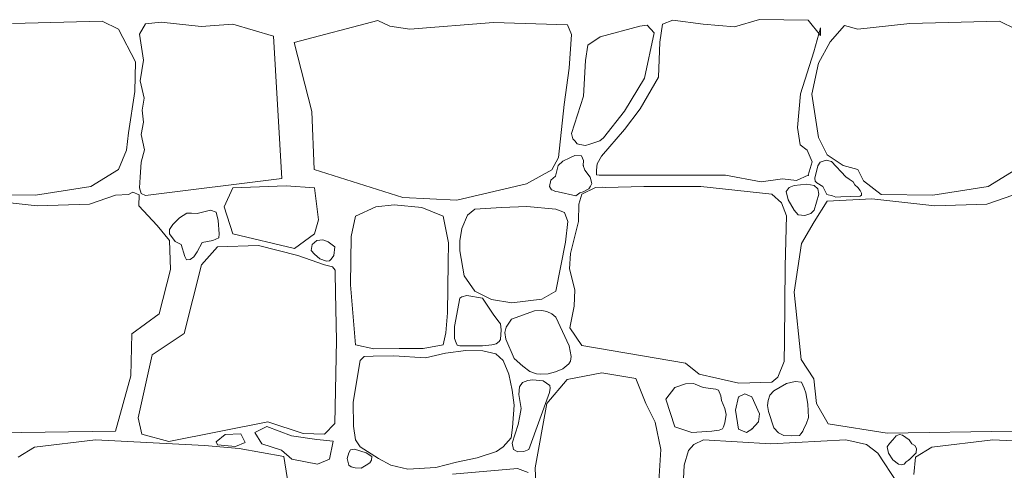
# Model space of a CAD drawing. Header units: millimetres. Extents: x 16408 to 141596, y -21057 to 26364.
# Tile 20 of 144: x 24025 to 25012, y -4909 to -4457. Entities that reach past the tile are written whole.
import ezdxf

# ---------------------------------------------------------------- set-up
doc = ezdxf.new("R2010")
doc.units = ezdxf.units.MM
doc.header["$MEASUREMENT"] = 0
doc.linetypes.add('Wipeout_Contour', pattern=[1000, 0, -1000])
doc.layers.add('_elementy3d', color=7, linetype='Continuous')
doc.layers.add('_elementy3d_Nr_pióra__102', color=7, linetype='Continuous', lineweight=5, true_color=0xcccccc)

# ---------------------------------------------------------------- blocks, each defined once
blk = doc.blocks.new('*X2')
at = {"layer": '_elementy3d_Nr_pióra__102', "color": 254, "linetype": 'Continuous', "lineweight": 5, "true_color": 0xcccccc}
for p, q in [((24107.32, -4458.96), (24017.66, -4461.19)), ((24123.92, -4466.89), (24107.32, -4458.96)), ((24150.91, -4461.44), (24144.9, -4471.92)), ((24166.51, -4459.89), (24150.91, -4461.44)), ((24206.89, -4464.16), (24166.51, -4459.89)), ((24238.59, -4461.69), (24206.89, -4464.16)), ((24279.15, -4473.82), (24238.59, -4461.69)), ((24300, -4480.1), (24383.91, -4458.22)), ((24383.91, -4458.22), (24396.05, -4463.92)), ((24416.07, -4466.89), (24500.03, -4460.2)), ((24500.03, -4460.2), (24574.09, -4462.43)), ((24574.09, -4462.43), (24578.05, -4472.34)), ((24654.13, -4462.93), (24646.7, -4463.92)), ((24661.17, -4470.35), (24654.13, -4462.93)), ((24669.49, -4461.69), (24666.76, -4479.77)), ((24679.89, -4457.72), (24669.49, -4461.69)), ((24710.11, -4461.69), (24679.89, -4457.72)), ((24741.81, -4464.66), (24710.11, -4461.69)), ((24766.58, -4456.98), (24741.81, -4464.66)), ((24815.62, -4457.72), (24766.58, -4456.98)), ((24827.75, -4473.33), (24815.62, -4457.72)), ((24852.03, -4463.17), (24837.66, -4479.52)), ((24865.4, -4466.89), (24852.03, -4463.17)), ((24917.66, -4461.19), (24865.4, -4466.89)), ((25007.32, -4458.96), (24917.66, -4461.19)), ((25023.92, -4466.89), (25007.32, -4458.96)), ((24141.01, -4499.58), (24123.92, -4466.89)), ((24144.9, -4471.92), (24148.91, -4497.96)), ((24396.05, -4463.92), (24416.07, -4466.89)), ((24578.05, -4472.34), (24575.82, -4505.77)), ((24646.7, -4463.92), (24607.05, -4474.64)), ((24651.41, -4515.93), (24661.17, -4470.35)), ((24821.32, -4489.43), (24828, -4465.4)), ((24828, -4465.4), (24827.75, -4473.33)), ((24287.76, -4616.49), (24279.15, -4473.82)), ((24317.67, -4549.5), (24300, -4480.1)), ((24594.69, -4482.99), (24592.21, -4498.1)), ((24607.05, -4474.64), (24594.69, -4482.99)), ((24666.76, -4479.77), (24665.28, -4514.94)), ((24837.66, -4479.52), (24825.77, -4501.07)), ((24807.69, -4531.53), (24821.32, -4489.43)), ((24140.26, -4529.3), (24141.01, -4499.58)), ((24148.91, -4497.96), (24145.63, -4518.51)), ((24592.21, -4498.1), (24590.23, -4534.01)), ((24825.77, -4501.07), (24819.09, -4532.03)), ((24575.82, -4505.77), (24570.87, -4542.43)), ((24145.63, -4518.51), (24149.64, -4536.03)), ((24631.35, -4548.87), (24651.41, -4515.93)), ((24665.28, -4514.94), (24647.2, -4546.64)), ((24133.82, -4570.67), (24140.26, -4529.3)), ((24804.72, -4565.46), (24807.69, -4531.53)), ((24819.09, -4532.03), (24826.02, -4575.37)), ((24149.64, -4536.03), (24147.68, -4548.14)), ((24570.87, -4542.43), (24565.22, -4595.43)), ((24590.23, -4534.01), (24578.24, -4571.42)), ((24147.68, -4548.14), (24148.82, -4560.02)), ((24319.98, -4607.55), (24317.67, -4549.5)), ((24610.29, -4575.87), (24631.35, -4548.87)), ((24647.2, -4546.64), (24631.35, -4567.45)), ((24148.82, -4560.02), (24146.61, -4572.46)), ((24131.84, -4588), (24133.82, -4570.67)), ((24578.24, -4571.42), (24579.53, -4576.74)), ((24631.35, -4567.45), (24608.31, -4594.2)), ((24807.45, -4582.8), (24804.72, -4565.46)), ((24146.61, -4572.46), (24149.97, -4587.69)), ((24579.53, -4576.74), (24581.56, -4578.84)), ((24581.56, -4578.84), (24583.81, -4581.84)), ((24583.81, -4581.84), (24586.63, -4582.38)), ((24596.67, -4582.06), (24606.44, -4578.67)), ((24606.44, -4578.67), (24610.29, -4575.87)), ((24826.02, -4575.37), (24834.44, -4592.71)), ((24123.92, -4607.32), (24131.84, -4588)), ((24149.97, -4587.69), (24146.53, -4600.05)), ((24586.63, -4582.38), (24592.15, -4583.42)), ((24592.15, -4583.42), (24596.67, -4582.06)), ((24814.38, -4588.25), (24807.45, -4582.8)), ((24819.58, -4599.64), (24814.38, -4588.25)), ((24146.53, -4600.05), (24145.47, -4615.2)), ((24565.22, -4595.43), (24558.48, -4607.82)), ((24569.34, -4598.98), (24564.67, -4603.36)), ((24576.44, -4595.81), (24569.34, -4598.98)), ((24581.65, -4593.57), (24576.44, -4595.81)), ((24588.25, -4593.7), (24581.65, -4593.57)), ((24590.34, -4598.59), (24588.25, -4593.7)), ((24589.98, -4603.36), (24590.34, -4598.59)), ((24603.85, -4601.72), (24603.31, -4608.01)), ((24608.31, -4594.2), (24603.85, -4601.72)), ((24815.62, -4613.27), (24819.58, -4599.64)), ((24827.59, -4600.15), (24825.37, -4603.88)), ((24833.63, -4598.01), (24827.59, -4600.15)), ((24838.86, -4599.61), (24833.63, -4598.01)), ((24834.44, -4592.71), (24850.54, -4603.36)), ((24853.41, -4614.94), (24838.86, -4599.61)), ((24096.18, -4624.41), (24123.92, -4607.32)), ((24408.93, -4635.51), (24319.98, -4607.55)), ((24558.48, -4607.82), (24532.97, -4621.94)), ((24564.67, -4603.36), (24562.19, -4614.19)), ((24591.69, -4608.29), (24589.98, -4603.36)), ((24596.92, -4615.25), (24591.69, -4608.29)), ((24603.31, -4608.01), (24603.24, -4612.88)), ((24825.37, -4603.88), (24822.25, -4616.22)), ((24850.54, -4603.36), (24865.4, -4607.32)), ((24865.4, -4607.32), (24871.1, -4618.96)), ((24996.18, -4624.41), (25023.92, -4607.32)), ((24145.47, -4615.2), (24144.9, -4625.84)), ((24150.91, -4633.58), (24287.76, -4616.49)), ((24557.48, -4618.02), (24556.05, -4624.66)), ((24562.19, -4614.19), (24557.48, -4618.02)), ((24598.45, -4621.45), (24596.92, -4615.25)), ((24597.25, -4624.31), (24598.45, -4621.45)), ((24603.24, -4612.88), (24605.83, -4613.27)), ((24605.83, -4613.27), (24732.65, -4613.02)), ((24732.65, -4613.02), (24768.56, -4619.95)), ((24768.56, -4619.95), (24789.86, -4616.98)), ((24789.86, -4616.98), (24803.98, -4618.47)), ((24803.98, -4618.47), (24815.62, -4613.27)), ((24822.25, -4616.22), (24822.4, -4619.26)), ((24822.4, -4619.26), (24824.32, -4620.98)), ((24824.32, -4620.98), (24830.4, -4624.67)), ((24856.49, -4617.23), (24853.41, -4614.94)), ((24860.83, -4619.97), (24856.49, -4617.23)), ((24862.34, -4622.74), (24860.83, -4619.97)), ((24871.1, -4618.96), (24888.68, -4632.59)), ((24040.7, -4633.08), (24096.18, -4624.41)), ((24138.18, -4630.18), (24133.76, -4632.47)), ((24144.57, -4632.88), (24138.18, -4630.18)), ((24144.9, -4625.84), (24146.61, -4631.41)), ((24238.59, -4625.84), (24229.99, -4644.81)), ((24291.95, -4623.81), (24238.59, -4625.84)), ((24320.33, -4625.84), (24291.95, -4623.81)), ((24324.36, -4658.03), (24320.33, -4625.84)), ((24532.97, -4621.94), (24463.17, -4638.19)), ((24556.05, -4624.66), (24558.02, -4627.82)), ((24558.02, -4627.82), (24559.33, -4628.25)), ((24559.33, -4628.25), (24562, -4629.6)), ((24562, -4629.6), (24564.67, -4629.86)), ((24564.67, -4629.86), (24582.46, -4633.81)), ((24582.46, -4633.81), (24586.44, -4630.91)), ((24586.44, -4630.91), (24589.98, -4629.86)), ((24602.12, -4625.47), (24588.5, -4632.34)), ((24589.98, -4629.86), (24595.51, -4626.9)), ((24595.51, -4626.9), (24597.25, -4624.31)), ((24608.99, -4625.08), (24602.12, -4625.47)), ((24612.27, -4625.65), (24608.99, -4625.08)), ((24650.66, -4624.66), (24612.27, -4625.65)), ((24707.88, -4624.41), (24650.66, -4624.66)), ((24779.21, -4632.34), (24707.88, -4624.41)), ((24796.37, -4625.46), (24793.6, -4629.44)), ((24793.6, -4629.44), (24795.36, -4637.91)), ((24801.5, -4623.42), (24796.37, -4625.46)), ((24814.1, -4622.11), (24801.5, -4623.42)), ((24821.57, -4623.42), (24814.1, -4622.11)), ((24825.16, -4626.8), (24821.57, -4623.42)), ((24826.08, -4632.21), (24825.16, -4626.8)), ((24830.4, -4624.67), (24834.3, -4632.67)), ((24865.44, -4625.38), (24862.34, -4622.74)), ((24867.66, -4628.56), (24865.44, -4625.38)), ((24868.92, -4631.25), (24867.66, -4628.56)), ((24868.96, -4633.17), (24868.92, -4631.25)), ((24940.7, -4633.08), (24996.18, -4624.41)), ((24042.43, -4643.98), (23979.52, -4636.8)), ((23988.68, -4632.59), (24040.7, -4633.08)), ((24120.7, -4633.33), (24094.69, -4642.24)), ((24133.76, -4632.47), (24120.7, -4633.33)), ((24144.23, -4643.98), (24144.57, -4632.88)), ((24146.61, -4631.41), (24150.91, -4633.58)), ((24463.17, -4638.19), (24408.93, -4635.51)), ((24588.5, -4632.34), (24585.63, -4642.28)), ((24788.75, -4640.78), (24779.21, -4632.34)), ((24793.84, -4653.77), (24788.75, -4640.78)), ((24795.36, -4637.91), (24801.5, -4648.19)), ((24821.57, -4648.19), (24826.08, -4632.21)), ((24834.44, -4639.27), (24821.57, -4659.85)), ((24834.3, -4632.67), (24839.87, -4633.84)), ((24879.52, -4636.8), (24834.44, -4639.27)), ((24839.87, -4633.84), (24843.23, -4635.19)), ((24843.23, -4635.19), (24848.13, -4634.89)), ((24848.13, -4634.89), (24867.54, -4634.35)), ((24867.54, -4634.35), (24868.96, -4633.17)), ((24942.43, -4643.98), (24879.52, -4636.8)), ((24888.68, -4632.59), (24940.7, -4633.08)), ((25020.7, -4633.33), (24994.69, -4642.24)), ((24094.69, -4642.24), (24042.43, -4643.98)), ((24162.55, -4663.55), (24144.23, -4643.98)), ((24216.12, -4648.19), (24202.68, -4651.66)), ((24221.69, -4650.07), (24216.12, -4648.19)), ((24223.9, -4658.42), (24221.69, -4650.07)), ((24229.99, -4644.81), (24238.59, -4671.85)), ((24382, -4644.84), (24361.66, -4654.37)), ((24400.24, -4642.74), (24382, -4644.84)), ((24428.02, -4645.46), (24400.24, -4642.74)), ((24449.4, -4654.37), (24428.02, -4645.46)), ((24481.17, -4647.25), (24473.72, -4653.12)), ((24508.11, -4645.46), (24481.17, -4647.25)), ((24533.37, -4644.63), (24508.11, -4645.46)), ((24562.61, -4647.25), (24533.37, -4644.63)), ((24571.32, -4650.5), (24562.61, -4647.25)), ((24574.46, -4659.72), (24571.32, -4650.5)), ((24585.63, -4642.28), (24585.35, -4659.42)), ((24801.5, -4648.19), (24805.55, -4652.83)), ((24818.08, -4651.57), (24821.57, -4648.19)), ((24994.69, -4642.24), (24942.43, -4643.98)), ((24185.09, -4655.8), (24178.38, -4662.52)), ((24192.38, -4651.22), (24185.09, -4655.8)), ((24197.05, -4651.14), (24192.38, -4651.22)), ((24202.68, -4651.66), (24197.05, -4651.14)), ((24224.8, -4672.01), (24223.9, -4658.42)), ((24320.33, -4671.85), (24324.36, -4658.03)), ((24361.66, -4654.37), (24357.36, -4674.5)), ((24454.65, -4681.11), (24449.4, -4654.37)), ((24473.72, -4653.12), (24468.17, -4666.74)), ((24572.05, -4680.27), (24574.46, -4659.72)), ((24585.35, -4659.42), (24577.16, -4691.53)), ((24792.52, -4704.25), (24793.84, -4653.77)), ((24805.55, -4652.83), (24812.04, -4653.5)), ((24821.57, -4659.85), (24808.68, -4681.63)), ((24812.04, -4653.5), (24818.08, -4651.57)), ((24174.94, -4678.65), (24162.55, -4663.55)), ((24178.38, -4662.52), (24174.92, -4667.69)), ((24174.92, -4667.69), (24174.94, -4671.85)), ((24468.17, -4666.74), (24466.07, -4678.8)), ((24174.94, -4671.85), (24180.84, -4679.46)), ((24175.93, -4707.63), (24174.94, -4678.65)), ((24180.84, -4679.46), (24186.81, -4682.49)), ((24202.78, -4689.86), (24207.69, -4680.53)), ((24207.69, -4680.53), (24218.31, -4678.72)), ((24218.31, -4678.72), (24224.55, -4676.11)), ((24224.55, -4676.11), (24224.8, -4672.01)), ((24238.59, -4671.85), (24300.51, -4686.55)), ((24300.51, -4686.55), (24320.33, -4671.85)), ((24318.21, -4682.75), (24322.63, -4678.74)), ((24322.63, -4678.74), (24328.63, -4678.03)), ((24328.63, -4678.03), (24334.16, -4679.96)), ((24334.16, -4679.96), (24340.8, -4685.06)), ((24357.36, -4674.5), (24356.42, -4723.04)), ((24466.07, -4678.8), (24466.28, -4688.97)), ((24562.61, -4729.24), (24572.05, -4680.27)), ((24186.81, -4682.49), (24190.54, -4694.75)), ((24199.26, -4694.86), (24202.78, -4689.86)), ((24222.99, -4685.09), (24207.14, -4702.93)), ((24264.1, -4683.61), (24222.99, -4685.09)), ((24303.73, -4693.76), (24264.1, -4683.61)), ((24317.22, -4688.61), (24318.21, -4682.75)), ((24320.33, -4692.39), (24317.22, -4688.61)), ((24340.8, -4685.06), (24339.66, -4693.61)), ((24454.44, -4700.92), (24454.65, -4681.11)), ((24466.28, -4688.97), (24470.37, -4714.13)), ((24808.68, -4681.63), (24801.5, -4730.42)), ((24190.54, -4694.75), (24191.89, -4698.05)), ((24191.89, -4698.05), (24195.82, -4697.56)), ((24195.82, -4697.56), (24199.26, -4694.86)), ((24330.48, -4702.93), (24303.73, -4693.76)), ((24325.83, -4697.03), (24320.33, -4692.39)), ((24332.5, -4699.42), (24325.83, -4697.03)), ((24335.51, -4699.06), (24332.5, -4699.42)), ((24337.09, -4697.35), (24335.51, -4699.06)), ((24339.66, -4693.61), (24337.09, -4697.35)), ((24577.16, -4691.53), (24576.12, -4707.16)), ((24164.78, -4751.97), (24175.93, -4707.63)), ((24207.14, -4702.93), (24189.8, -4771.78)), ((24338.52, -4705.17), (24330.48, -4702.93)), ((24341.06, -4708.2), (24338.52, -4705.17)), ((24341.13, -4710.6), (24341.06, -4708.2)), ((24453.7, -4751.13), (24454.44, -4700.92)), ((24576.12, -4707.16), (24581.56, -4728.19)), ((24791.77, -4779.58), (24792.52, -4704.25)), ((24341.38, -4730.91), (24341.13, -4710.6)), ((24470.37, -4714.13), (24481.17, -4729.24)), ((24356.42, -4723.04), (24361.66, -4783.21)), ((24481.17, -4729.24), (24498.04, -4737.82)), ((24548.57, -4737.5), (24562.61, -4729.24)), ((24581.56, -4728.19), (24580.73, -4744.55)), ((24342.37, -4778.72), (24341.38, -4730.91)), ((24466.28, -4736.36), (24460.96, -4764.76)), ((24468.16, -4735.12), (24466.28, -4736.36)), ((24473.28, -4733.69), (24468.16, -4735.12)), ((24488.91, -4736.36), (24473.28, -4733.69)), ((24499.53, -4752.43), (24488.91, -4736.36)), ((24498.04, -4737.82), (24518.49, -4741.07)), ((24518.49, -4741.07), (24548.57, -4737.5)), ((24801.5, -4730.42), (24808.44, -4798.03)), ((24540.94, -4748.99), (24517.91, -4757.42)), ((24548.52, -4748.67), (24540.94, -4748.99)), ((24553.31, -4749.84), (24548.52, -4748.67)), ((24558.36, -4752.04), (24553.31, -4749.84)), ((24580.73, -4744.55), (24576.36, -4766.08)), ((24137.29, -4772.28), (24164.78, -4751.97)), ((24452.23, -4771.15), (24453.7, -4751.13)), ((24504.13, -4758.86), (24499.53, -4752.43)), ((24506.87, -4762.02), (24504.13, -4758.86)), ((24517.91, -4757.42), (24512.58, -4765.5)), ((24562.49, -4755.43), (24558.36, -4752.04)), ((24575.99, -4784.04), (24562.49, -4755.43)), ((24460.96, -4764.76), (24460.82, -4776.91)), ((24507.78, -4768.01), (24506.87, -4762.02)), ((24507, -4777.82), (24507.78, -4768.01)), ((24512.58, -4765.5), (24511.38, -4770.93)), ((24576.36, -4766.08), (24588.5, -4783.92)), ((24136.3, -4814.13), (24137.29, -4772.28)), ((24189.8, -4771.78), (24157.6, -4793.33)), ((24340.88, -4862.18), (24342.37, -4778.72)), ((24449.4, -4783.21), (24452.23, -4771.15)), ((24460.82, -4776.91), (24462.34, -4781.12)), ((24505.78, -4779.81), (24507, -4777.82)), ((24511.38, -4770.93), (24512.34, -4777.6)), ((24512.34, -4777.6), (24520.63, -4796.8)), ((24361.66, -4783.21), (24379.9, -4787.3)), ((24379.9, -4787.3), (24405.38, -4786.98)), ((24405.38, -4786.98), (24429.49, -4786.88)), ((24429.49, -4786.88), (24449.4, -4783.21)), ((24472.15, -4788.87), (24451.81, -4791.7)), ((24462.34, -4781.12), (24463.34, -4783.5)), ((24463.34, -4783.5), (24466.28, -4784.04)), ((24466.28, -4784.04), (24488.91, -4784.04)), ((24489.24, -4789.18), (24472.15, -4788.87)), ((24488.91, -4784.04), (24498.23, -4783.24)), ((24502.45, -4792.12), (24489.24, -4789.18)), ((24498.23, -4783.24), (24502.57, -4782.16)), ((24502.57, -4782.16), (24505.78, -4779.81)), ((24577.75, -4794.94), (24575.99, -4784.04)), ((24588.5, -4783.92), (24692.51, -4801.62)), ((24791.3, -4799.73), (24791.77, -4779.58)), ((24157.6, -4793.33), (24143.48, -4856.49)), ((24366.38, -4798.93), (24359.15, -4840.76)), ((24370.15, -4794.74), (24366.38, -4798.93)), ((24379.17, -4794.43), (24370.15, -4794.74)), ((24400.03, -4794.11), (24379.17, -4794.43)), ((24431.79, -4796.1), (24400.03, -4794.11)), ((24451.81, -4791.7), (24431.79, -4796.1)), ((24509.58, -4798.93), (24502.45, -4792.12)), ((24515.45, -4812.56), (24509.58, -4798.93)), ((24520.63, -4796.8), (24529.45, -4804.42)), ((24577.11, -4799.63), (24577.75, -4794.94)), ((24808.44, -4798.03), (24821.32, -4817.11)), ((24529.45, -4804.42), (24536.38, -4809.82)), ((24562.23, -4810.28), (24569.37, -4807.15)), ((24569.37, -4807.15), (24575.37, -4802.25)), ((24575.37, -4802.25), (24577.11, -4799.63)), ((24692.51, -4801.62), (24706.26, -4812.54)), ((24785.27, -4815.46), (24791.3, -4799.73)), ((24120.7, -4869.61), (24136.3, -4814.13)), ((24518.8, -4828.6), (24515.45, -4812.56)), ((24534.31, -4818.84), (24529, -4820.98)), ((24539.05, -4818.21), (24534.31, -4818.84)), ((24536.38, -4809.82), (24543.19, -4812.34)), ((24549.63, -4819.36), (24539.05, -4818.21)), ((24543.19, -4812.34), (24547.38, -4812.65)), ((24547.38, -4812.65), (24554.63, -4812.09)), ((24573.88, -4817.85), (24553.33, -4842.12)), ((24554.63, -4812.09), (24562.23, -4810.28)), ((24608.56, -4811.41), (24573.88, -4817.85)), ((24642.74, -4816.86), (24608.56, -4811.41)), ((24652.89, -4842.12), (24642.74, -4816.86)), ((24706.26, -4812.54), (24724.06, -4816.68)), ((24724.06, -4816.68), (24746.09, -4821.67)), ((24779.21, -4820.57), (24785.27, -4815.46)), ((24821.32, -4817.11), (24823.79, -4842.12)), ((24520.69, -4843.8), (24518.8, -4828.6)), ((24525.92, -4825.3), (24525.24, -4832.96)), ((24529, -4820.98), (24525.92, -4825.3)), ((24556.4, -4823.84), (24549.63, -4819.36)), ((24556.26, -4830.9), (24556.66, -4826.65)), ((24556.66, -4826.65), (24556.4, -4823.84)), ((24681.87, -4826.02), (24672.71, -4837.66)), ((24692.45, -4822.4), (24681.87, -4826.02)), ((24700.45, -4821.81), (24692.45, -4822.4)), ((24702.17, -4822.59), (24700.45, -4821.81)), ((24710.11, -4826.02), (24702.17, -4822.59)), ((24723.04, -4827.52), (24710.11, -4826.02)), ((24725.46, -4828.75), (24723.04, -4827.52)), ((24727.83, -4834.22), (24725.46, -4828.75)), ((24746.09, -4821.67), (24779.21, -4820.57)), ((24793.94, -4821.78), (24781.19, -4829.24)), ((24802.65, -4819.81), (24793.94, -4821.78)), ((24808.88, -4820.68), (24802.65, -4819.81)), ((24811.41, -4826.77), (24808.88, -4820.68)), ((24813.19, -4831.4), (24811.41, -4826.77)), ((24525.24, -4832.96), (24527.53, -4846.98)), ((24535.49, -4887.94), (24556.26, -4830.9)), ((24672.71, -4837.66), (24681.87, -4865.4)), ((24728.68, -4838.9), (24727.83, -4834.22)), ((24745.77, -4835.43), (24742.55, -4848.56)), ((24751.86, -4832.19), (24745.77, -4835.43)), ((24758.9, -4835.43), (24751.86, -4832.19)), ((24766.83, -4852.28), (24758.9, -4835.43)), ((24777.14, -4833.51), (24775.56, -4838.87)), ((24781.19, -4829.24), (24777.14, -4833.51)), ((24815.29, -4842.7), (24813.19, -4831.4)), ((24359.15, -4840.76), (24359.46, -4864.56)), ((24519.11, -4865.92), (24520.69, -4843.8)), ((24527.53, -4846.98), (24526.39, -4854.43)), ((24553.33, -4842.12), (24541.69, -4906.52)), ((24662.06, -4860.7), (24652.89, -4842.12)), ((24731.8, -4847.01), (24728.68, -4838.9)), ((24733.39, -4853.02), (24731.8, -4847.01)), ((24742.55, -4848.56), (24745.77, -4867.63)), ((24775.56, -4838.87), (24774.79, -4844.13)), ((24774.79, -4844.13), (24775.74, -4850.05)), ((24815.87, -4856.01), (24815.29, -4842.7)), ((24823.79, -4842.12), (24835.43, -4862.43)), ((24143.48, -4856.49), (24147.2, -4872.59)), ((24526.39, -4854.43), (24524.82, -4862.98)), ((24732.09, -4861.42), (24733.39, -4853.02)), ((24765.59, -4860.2), (24766.83, -4852.28)), ((24775.74, -4850.05), (24781.19, -4866.39)), ((24813.62, -4862.57), (24815.87, -4856.01)), ((24174.44, -4880.02), (24273.51, -4860.2)), ((24272.61, -4864.94), (24260.54, -4871.12)), ((24297.34, -4874.36), (24272.61, -4864.94)), ((24273.51, -4860.2), (24309.18, -4872.09)), ((24330.48, -4872.59), (24340.88, -4862.18)), ((24359.46, -4864.56), (24361.45, -4878.5)), ((24517.54, -4876.4), (24519.11, -4865.92)), ((24524.82, -4862.98), (24518.69, -4881.83)), ((24667.75, -4887.94), (24662.06, -4860.7)), ((24681.87, -4865.4), (24698.71, -4871.1)), ((24726.15, -4868.6), (24729.65, -4867.26)), ((24729.65, -4867.26), (24730.66, -4865.4)), ((24730.66, -4865.4), (24732.09, -4861.42)), ((24745.77, -4867.63), (24753.62, -4870.91)), ((24753.62, -4870.91), (24758.9, -4867.63)), ((24758.9, -4867.63), (24765.59, -4860.2)), ((24781.19, -4866.39), (24785.8, -4871.37)), ((24810.17, -4869.7), (24811.41, -4866.39)), ((24811.41, -4866.39), (24813.62, -4862.57)), ((24835.43, -4862.43), (24894.63, -4871.6)), ((23994.63, -4871.6), (24120.7, -4869.61)), ((24147.2, -4872.59), (24174.44, -4880.02)), ((24221.68, -4880.25), (24230.81, -4872.89)), ((24230.81, -4872.89), (24246.7, -4872.3)), ((24246.7, -4872.3), (24250.83, -4881.13)), ((24260.54, -4871.12), (24267.6, -4882.31)), ((24322.65, -4877.89), (24297.34, -4874.36)), ((24309.18, -4872.09), (24330.48, -4872.59)), ((24339.14, -4879.66), (24322.65, -4877.89)), ((24509.58, -4885.42), (24517.54, -4876.4)), ((24698.71, -4871.1), (24719.02, -4869.86)), ((24719.02, -4869.86), (24726.15, -4868.6)), ((24785.8, -4871.37), (24791.07, -4874.2)), ((24791.07, -4874.2), (24798.49, -4874.29)), ((24798.49, -4874.29), (24806.72, -4874.1)), ((24806.72, -4874.1), (24808.4, -4872.09)), ((24808.4, -4872.09), (24810.17, -4869.7)), ((24894.63, -4871.6), (25020.7, -4869.61)), ((24903.9, -4874.29), (24900.57, -4878.53)), ((24907.05, -4872.94), (24903.9, -4874.29)), ((24910.23, -4873.58), (24907.05, -4872.94)), ((24916.67, -4878.53), (24910.23, -4873.58)), ((24039.71, -4885.71), (24023.11, -4895.62)), ((24100.88, -4878.53), (24039.71, -4885.71)), ((24210.11, -4883.98), (24100.88, -4878.53)), ((24245.03, -4887.2), (24210.11, -4883.98)), ((24223.15, -4883.48), (24221.68, -4880.25)), ((24241.11, -4884.96), (24223.15, -4883.48)), ((24250.83, -4881.13), (24241.11, -4884.96)), ((24289.81, -4895.08), (24245.03, -4887.2)), ((24267.6, -4882.31), (24287.33, -4888.78)), ((24335.31, -4897.61), (24339.14, -4879.66)), ((24360.63, -4887.83), (24356.56, -4888.5)), ((24372.28, -4891.53), (24360.63, -4887.83)), ((24361.45, -4878.5), (24366.38, -4885.42)), ((24366.38, -4885.42), (24384.72, -4896.95)), ((24502.97, -4890.13), (24509.58, -4885.42)), ((24518.69, -4881.83), (24520.08, -4888.2)), ((24530.5, -4890.18), (24535.49, -4887.94)), ((24664.04, -4947.14), (24667.75, -4887.94)), ((24700.7, -4882.99), (24695.49, -4888.93)), ((24710.6, -4878.53), (24700.7, -4882.99)), ((24777.97, -4882.25), (24710.6, -4878.53)), ((24853.41, -4878.53), (24777.97, -4882.25)), ((24874.07, -4882.99), (24853.41, -4878.53)), ((24885.46, -4891.91), (24874.07, -4882.99)), ((24896.97, -4882.2), (24894.88, -4885.47)), ((24894.88, -4885.47), (24895.99, -4891.71)), ((24900.57, -4878.53), (24896.97, -4882.2)), ((24919.43, -4882.44), (24916.67, -4878.53)), ((24922.37, -4883.98), (24919.43, -4882.44)), ((24924.27, -4887.16), (24922.37, -4883.98)), ((24939.71, -4885.71), (24923.11, -4895.62)), ((24923.73, -4891.46), (24924.27, -4887.16)), ((25000.88, -4878.53), (24939.71, -4885.71)), ((25110.11, -4883.98), (25000.88, -4878.53)), ((24287.33, -4888.78), (24297.63, -4897.61)), ((24298.77, -4953.34), (24289.81, -4895.08)), ((24297.63, -4897.61), (24323.54, -4902.91)), ((24323.54, -4902.91), (24335.31, -4897.61)), ((24354.87, -4891.53), (24353.23, -4897.05)), ((24353.23, -4897.05), (24354.87, -4903.66)), ((24356.56, -4888.5), (24354.87, -4891.53)), ((24377.92, -4895.17), (24372.28, -4891.53)), ((24377.62, -4898.81), (24377.92, -4895.17)), ((24384.72, -4896.95), (24396.99, -4903.66)), ((24462.93, -4900.93), (24483.47, -4896.42)), ((24483.47, -4896.42), (24502.97, -4890.13)), ((24520.08, -4888.2), (24524.35, -4890.49)), ((24524.35, -4890.49), (24530.5, -4890.18)), ((24695.49, -4888.93), (24691.28, -4903.79)), ((24905.03, -4921.87), (24885.46, -4891.91)), ((24895.99, -4891.71), (24900.57, -4898.34)), ((24916.67, -4898.34), (24923.73, -4891.46)), ((24923.11, -4895.62), (24921.38, -4913.21)), ((24354.87, -4903.66), (24357.29, -4905.43)), ((24357.29, -4905.43), (24361.3, -4906.34)), ((24361.3, -4906.34), (24367.24, -4906.64)), ((24367.24, -4906.64), (24372.28, -4903.66)), ((24372.28, -4903.66), (24375.98, -4901.54)), ((24375.98, -4901.54), (24377.62, -4898.81)), ((24396.99, -4903.66), (24414.08, -4907.64)), ((24414.08, -4907.64), (24441.96, -4906.07)), ((24441.96, -4906.07), (24462.93, -4900.93)), ((24523.95, -4907.02), (24458.75, -4912.69)), ((24534.87, -4911.11), (24523.95, -4907.02)), ((24541.69, -4906.52), (24544.16, -4969.68)), ((24691.28, -4903.79), (24689.55, -4935)), ((24900.57, -4898.34), (24906.15, -4902.75)), ((24906.15, -4902.75), (24909, -4903.59)), ((24909, -4903.59), (24911.94, -4902.71)), ((24911.94, -4902.71), (24913.98, -4900.6)), ((24913.98, -4900.6), (24916.67, -4898.34))]:
    blk.add_line(p, q, dxfattribs=at)
for p in [(24589.98, -4603.36), (24815.62, -4613.27), (24338.52, -4705.17), (24745.77, -4835.43), (24758.9, -4867.63), (24916.67, -4898.34)]:
    blk.add_point(p, dxfattribs=at)
blk = doc.blocks.new('Wypełnienie_1_4', base_point=(0, 0))
at = {"color": 254, "linetype": 'Wipeout_Contour', "lineweight": 0, "ltscale": 278566.341843}
blk.add_wipeout([(18435.93, -4578.68), (18435.93, -5378.68), (19256.74, -5392.82), (22737.06, -5500.05), (26160.86, -5540.63), (26160.86, -2728.68), (24790.87, -2728.68), (24790.87, -3328.68), (23690.9, -3328.68), (23690.9, -4018.52), (22605.82, -4018.52), (22605.82, -4578.68)], dxfattribs=at).dxf.layer = '_elementy3d'
at = {"layer": '_elementy3d_Nr_pióra__102', "color": 254, "linetype": 'Continuous', "lineweight": 5, "true_color": 0xcccccc}
blk.add_blockref('*X2', (0, 0), dxfattribs=at)

msp = doc.modelspace()

# ---------------------------------------------------------------- block references
at = {"layer": '_elementy3d_Nr_pióra__102', "color": 254, "linetype": 'Continuous', "lineweight": 5, "true_color": 0xcccccc}
msp.add_blockref('Wypełnienie_1_4', (0, 0), dxfattribs=at)

doc.saveas('drawing.dxf')
